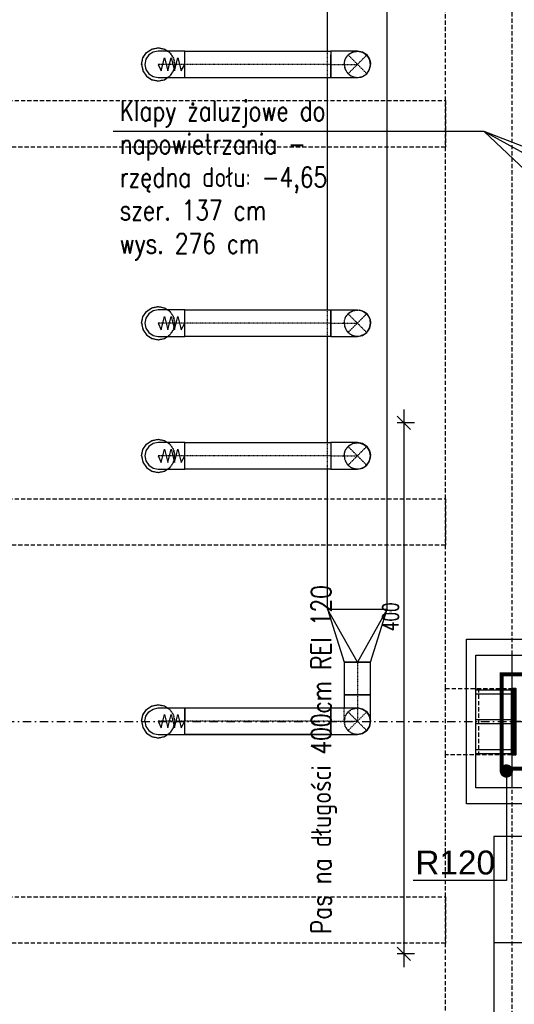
# Model space of a CAD drawing. Header units: centimetres. Extents: x -10729 to 144862, y -4437 to 43656.
# Tile 133 of 148: x 13061 to 13434, y 8387 to 9129. Entities that reach past the tile are written whole.
import ezdxf

# ---------------------------------------------------------------- set-up
doc = ezdxf.new("R2010")
doc.units = ezdxf.units.CM
doc.header["$LTSCALE"] = 0.1
doc.header["$PDMODE"] = 35
doc.header["$PDSIZE"] = 0.1
for name, pattern in [('CADVENT_CENTERLINE', [9.9, 7.4, -1, 0.5, -1]), ('CADVENT_HIDDEN', [0.8, 0.25, -0.55]), ('Kondygnacja  -0_5$0$HIDDEN', [9.525, 6.35, -3.175]), ('Kondygnacja  -0_5$0$HIDDEN2', [4.7625, 3.175, -1.5875]), ('Osie rzutów$0$DASHDOT2', [12.7, 6.35, -3.175, 0, -3.175])]:
    doc.linetypes.add(name, pattern=pattern)
doc.layers.get('0').update_dxf_attribs({"color": 8})
doc.layers.get('DEFPOINTS').update_dxf_attribs({"color": 8})
for name, color, linetype in [('bgde-nawiewCEN', 7, 'Continuous'), ('bgde-nawiewDETAILS', 1, 'Continuous'), ('bgde-nawiewEXP', 1, 'Continuous'), ('bgde-nawiewHIDDEN', 1, 'Continuous'), ('Kondygnacja  -0_5$0$ARCH_INFO_ODPORNOŚĆ OGNIOWA', 8, 'Continuous'), ('Kondygnacja  -0_5$0$ARCH_INFO_OPISY', 8, 'Continuous'), ('Kondygnacja  -0_5$0$ARCH_KONSTR_POWYŻEJ RZUTU', 8, 'Kondygnacja  -0_5$0$HIDDEN'), ('Kondygnacja  -0_5$0$ARCH_KONSTR_POWYŻEJ RZUTU_IST', 8, 'Kondygnacja  -0_5$0$HIDDEN2'), ('Kondygnacja  -0_5$0$ARCH_OKŁADZINA', 8, 'Continuous'), ('Kondygnacja  -0_5$0$ARCH_SŁUPY', 8, 'Continuous'), ('Kondygnacja -1$0$ARCH_SZYNY', 8, 'Continuous'), ('Osie rzutów$0$ARCH_INFO_OSIE_IST', 8, 'Osie rzutów$0$DASHDOT2'), ('Osie rzutów$0$ARCH_INFO_OSIE_OPISY_IST', 8, 'Continuous')]:
    doc.layers.add(name, color=color, linetype=linetype)
doc.layers.add('Kondygnacja  -0_5$0$ARCH_INFO_WYMIARY', color=8, linetype='Continuous', lineweight=9)
doc.layers.add('Kondygnacja  -0_5$0$ARCH_KONSTRUKCJA_NIEWIDOCZNA', color=8, linetype='Continuous', plot=False)
doc.styles.add('Kondygnacja  -0_5$0$Arial', font='ARIAL.TTF')
doc.styles.add('Kondygnacja  -0_5$0$Romans', font='Romans.shx', dxfattribs={"width": 0.7})
doc.styles.add('Kondygnacja  -0_5$0$ROMANS-50-CM', font='romans.shx', dxfattribs={"width": 0.8, "height": 10})
doc.styles.add('Kondygnacja  -0_5$0$Standard', font='txt')
doc.styles.add('Kondygnacja -1$0$Standard', font='txt')
doc.linetypes.add('Kondygnacja -1$0$SZYNA_LINE', pattern='A,12.7,-7.75,["SZYNA",Kondygnacja -1$0$Standard,S=2.54,R=0,X=-5.95,Y=-1.27],-7.75', length=28.2)
doc.dimstyles.new('Kondygnacja  -0_5$0$ISO-25', dxfattribs={"dimtxt": 2.5, "dimasz": 2.5, "dimexe": 1.25, "dimexo": 0.625, "dimtad": 1, "dimtxsty": 'Kondygnacja  -0_5$0$Standard', "dimcen": 2.5, "dimadec": 0, "dimazin": 0, "dimtfac": 1, "dimtmove": 0, "dimatfit": 3, "dimfxl": 0, "dimarcsym": 0})
doc.dimstyles.new('Kondygnacja  -0_5$0$Wymiary 1-100', dxfattribs={"dimtxt": 12, "dimasz": 10, "dimexe": 5, "dimexo": 0, "dimgap": 4, "dimtad": 1, "dimrnd": 0.5, "dimzin": 12, "dimdsep": 46, "dimtxsty": 'Kondygnacja  -0_5$0$Romans', "dimblk": 'Kondygnacja  -0_5$0$_Oblique', "dimcen": 10, "dimdle": 10, "dimclrt": 55, "dimazin": 0, "dimtfac": 1, "dimtmove": 1, "dimatfit": 3, "dimfxl": 0, "dimtolj": 1, "dimtzin": 0, "dimarcsym": 0})

# ---------------------------------------------------------------- blocks, each defined once
blk = doc.blocks.new('Osie rzutów')
at = {"layer": 'Osie rzutów$0$ARCH_INFO_OSIE_IST', "ltscale": 10}
for p, q in [((4436.04, 8600), (15156.54, 8600)), ((13490, 8600), (13430, 8600))]:
    blk.add_line(p, q, dxfattribs=at)
blk = doc.blocks.new('Kondygnacja  -0_5$0$_Dot')
at = {"color": 0, "linetype": 'ByBlock', "lineweight": -2}
blk.add_line((-0.5, 0), (-1, 0), dxfattribs=at)
at = {"color": 0, "linetype": 'ByBlock', "const_width": 0.5}
blk.add_lwpolyline([(-0.25, 0, 1), (0.25, 0, 1)], format="xyb", close=True, dxfattribs=at)
blk = doc.blocks.new('Kondygnacja  -0_5$0$_Oblique')
at = {"color": 0, "linetype": 'ByBlock', "lineweight": -2}
blk.add_line((-0.5, -0.5), (0.5, 0.5), dxfattribs=at)
blk = doc.blocks.new('*D119')
at = {"layer": 'DEFPOINTS', "color": 0}
for p in [(13659.23, 8825), (13350.63, 8425.03), (13596.23, 8425.03)]:
    blk.add_point(p, dxfattribs=at)
at = {"layer": 'Kondygnacja  -0_5$0$ARCH_INFO_WYMIARY', "color": 0, "lineweight": -2}
for p, q in [((13350.63, 8835), (13350.63, 8415.03)), ((13358.63, 8825), (13345.63, 8825)), ((13358.63, 8425.03), (13345.63, 8425.03))]:
    blk.add_line(p, q, dxfattribs=at)
at = {"layer": 'Kondygnacja  -0_5$0$ARCH_INFO_WYMIARY', "color": 0, "lineweight": -2, "xscale": 10, "yscale": 10, "zscale": 10}
for p, rotation in [((13350.63, 8825), 90), ((13350.63, 8425.03), 270)]:
    blk.add_blockref('Kondygnacja  -0_5$0$_Oblique', p, dxfattribs=dict(at, rotation=rotation))
at = {"layer": 'Kondygnacja  -0_5$0$ARCH_INFO_WYMIARY', "color": 55, "insert": (13340.63, 8678.93), "char_height": 12, "attachment_point": 5, "rotation": 90, "style": 'Kondygnacja  -0_5$0$Romans'}
blk.add_mtext('\\A1;400', dxfattribs=at)
blk = doc.blocks.new('Kondygnacja  -0_5$0$konstrukcja istniejąca -0.5')
at = {"layer": 'Kondygnacja  -0_5$0$ARCH_KONSTR_POWYŻEJ RZUTU_IST', "ltscale": 10}
for p, q in [((13382, 8625), (13432, 8625)), ((13382, 8575), (13382, 8625)), ((13432, 8575), (13382, 8575))]:
    blk.add_line(p, q, dxfattribs=at)
for points in [[(13432, 9825), (13432, 4975), (13382, 4975)], [(13382, 8625), (13382, 9775)], [(12338, 9067.89), (13382, 9067.89), (13382, 9032.89), (12338, 9032.89)], [(13407, 8625), (13407, 8575)], [(13382, 7425), (13382, 8575)]]:
    blk.add_lwpolyline(points, dxfattribs=at)
at = {"layer": 'Kondygnacja  -0_5$0$ARCH_KONSTR_POWYŻEJ RZUTU_IST', "ltscale": 10, "elevation": 0}
for points in [[(12338, 8767.89), (13382, 8767.89), (13382, 8732.89), (12338, 8732.89)], [(12338, 8467.89), (13382, 8467.89), (13382, 8432.89), (12338, 8432.89)]]:
    blk.add_lwpolyline(points, dxfattribs=at)

msp = doc.modelspace()

# ---------------------------------------------------------------- hatches: boundary and pattern name
at = {"layer": 'Kondygnacja  -0_5$0$ARCH_SŁUPY', "lineweight": 40}
h = msp.add_hatch(dxfattribs=at)
h.set_pattern_fill('ANSI31', color=256, scale=0.3, style=0)
h.set_pattern_definition([(45, (12262.6883, 5363.0142), (-0.6735192, 0.6735192), [])])
h.paths.add_polyline_path([(13432, 8575), (13435, 8575), (13435, 8625), (13432, 8625)])

# ---------------------------------------------------------------- linework, layer by layer
at = {"layer": 'bgde-nawiewCEN', "linetype": 'CADVENT_CENTERLINE', "ltscale": 0.06}
for p, q in [((13165.432, 9095.201), (13165.385, 9095.201)), ((13165.545, 9095.201), (13165.432, 9095.201)), ((13165.764, 9095.201), (13165.545, 9095.201)), ((13166.126, 9095.201), (13165.764, 9095.201)), ((13166.665, 9095.201), (13166.126, 9095.201)), ((13167.418, 9095.201), (13166.665, 9095.201)), ((13168.419, 9095.201), (13167.418, 9095.201)), ((13169.705, 9095.201), (13168.419, 9095.201)), ((13171.311, 9095.201), (13169.705, 9095.201)), ((13173.272, 9095.201), (13171.311, 9095.201)), ((13175.625, 9095.201), (13173.272, 9095.201)), ((13178.404, 9095.201), (13175.625, 9095.201)), ((13183.515, 9095.201), (13178.404, 9095.201)), ((13185.385, 9095.201), (13183.515, 9095.201)), ((13295.616, 9095.201), (13185.385, 9095.201)), ((13295.616, 9095.201), (13315.616, 9095.201)), ((13165.432, 8900.213), (13165.385, 8900.213)), ((13165.545, 8900.213), (13165.432, 8900.213)), ((13165.764, 8900.213), (13165.545, 8900.213)), ((13166.126, 8900.213), (13165.764, 8900.213)), ((13166.665, 8900.213), (13166.126, 8900.213)), ((13167.418, 8900.213), (13166.665, 8900.213)), ((13168.419, 8900.213), (13167.418, 8900.213)), ((13169.705, 8900.213), (13168.419, 8900.213)), ((13171.311, 8900.213), (13169.705, 8900.213)), ((13173.272, 8900.213), (13171.311, 8900.213)), ((13175.625, 8900.213), (13173.272, 8900.213)), ((13178.404, 8900.213), (13175.625, 8900.213)), ((13183.515, 8900.213), (13178.404, 8900.213)), ((13185.385, 8900.213), (13183.515, 8900.213)), ((13295.616, 8900.213), (13185.385, 8900.213)), ((13295.616, 8900.213), (13315.616, 8900.213)), ((13165.432, 8800.201), (13165.385, 8800.201)), ((13165.545, 8800.201), (13165.432, 8800.201)), ((13165.764, 8800.201), (13165.545, 8800.201)), ((13166.126, 8800.201), (13165.764, 8800.201)), ((13166.665, 8800.201), (13166.126, 8800.201)), ((13167.418, 8800.201), (13166.665, 8800.201)), ((13168.419, 8800.201), (13167.418, 8800.201)), ((13169.705, 8800.201), (13168.419, 8800.201)), ((13171.311, 8800.201), (13169.705, 8800.201)), ((13173.272, 8800.201), (13171.311, 8800.201)), ((13175.625, 8800.201), (13173.272, 8800.201)), ((13178.404, 8800.201), (13175.625, 8800.201)), ((13183.515, 8800.201), (13178.404, 8800.201)), ((13185.385, 8800.201), (13183.515, 8800.201)), ((13295.616, 8800.201), (13185.385, 8800.201)), ((13295.616, 8800.201), (13315.616, 8800.201)), ((13315.616, 8644.701), (13315.616, 8620.201)), ((13315.616, 8620.201), (13315.616, 8600.201)), ((13165.432, 8600.201), (13165.385, 8600.201)), ((13165.545, 8600.201), (13165.432, 8600.201)), ((13165.764, 8600.201), (13165.545, 8600.201)), ((13166.126, 8600.201), (13165.764, 8600.201)), ((13166.665, 8600.201), (13166.126, 8600.201)), ((13167.418, 8600.201), (13166.665, 8600.201)), ((13168.419, 8600.201), (13167.418, 8600.201)), ((13169.705, 8600.201), (13168.419, 8600.201)), ((13171.311, 8600.201), (13169.705, 8600.201)), ((13173.272, 8600.201), (13171.311, 8600.201)), ((13175.625, 8600.201), (13173.272, 8600.201)), ((13178.404, 8600.201), (13175.625, 8600.201)), ((13183.515, 8600.201), (13178.404, 8600.201)), ((13185.385, 8600.201), (13183.515, 8600.201)), ((13295.616, 8600.201), (13185.385, 8600.201)), ((13295.616, 8600.201), (13315.616, 8600.201))]:
    msp.add_line(p, q, dxfattribs=at)
at = {"layer": 'bgde-nawiewDETAILS', "linetype": 'CADVENT_HIDDEN'}
for p, q in [((13308.545, 9088.13), (13322.687, 9102.272)), ((13308.545, 9102.272), (13322.687, 9088.13)), ((13308.545, 8893.141), (13322.687, 8907.284)), ((13308.545, 8907.284), (13322.687, 8893.141)), ((13308.545, 8793.13), (13322.687, 8807.272)), ((13308.545, 8807.272), (13322.687, 8793.13)), ((13308.545, 8593.13), (13322.687, 8607.272)), ((13308.545, 8607.272), (13322.687, 8593.13))]:
    msp.add_line(p, q, dxfattribs=at)
at = {"layer": 'bgde-nawiewEXP', "linetype": 'Continuous'}
for points in [[(13293.116, 8684.701), (13338.116, 8684.701), (13338.116, 9330.214)], [(13293.116, 9105.201), (13293.116, 9190.202)], [(13152.885, 9095.201), (13153.837, 9099.985), (13156.546, 9104.04), (13160.602, 9106.75), (13165.385, 9107.701), (13170.169, 9106.75), (13172.486, 9105.201)], [(13185.385, 9085.201), (13185.385, 9105.201), (13295.616, 9105.201), (13295.616, 9099.028)], [(13295.616, 9085.201), (13315.616, 9085.201), (13319.443, 9085.962), (13322.687, 9088.13), (13324.855, 9091.374), (13325.616, 9095.201), (13324.855, 9099.028), (13322.687, 9102.272), (13319.443, 9104.44), (13315.616, 9105.201), (13295.616, 9105.201), (13295.616, 9095.201)], [(13315.616, 9105.201), (13319.443, 9104.44), (13320.128, 9103.982)], [(13315.937, 9105.068), (13316.758, 9105.136), (13320.473, 9103.943), (13322.208, 9102.471)], [(13320.795, 9103.536), (13322.687, 9102.272), (13324.855, 9099.028), (13325.016, 9098.22)], [(13185.385, 9085.201), (13295.616, 9085.201), (13295.616, 9099.028)], [(13295.616, 9099.028), (13295.616, 9102.272)], [(13295.616, 9099.028), (13295.616, 9095.201)], [(13322.82, 9101.952), (13323.448, 9101.419), (13325.232, 9097.948), (13325.418, 9095.68)], [(13324.398, 9090.689), (13324.855, 9091.374), (13325.616, 9095.201), (13325.172, 9097.433)], [(13152.885, 9095.201), (13153.837, 9090.418), (13156.546, 9086.362), (13160.602, 9083.653), (13165.385, 9082.701), (13170.169, 9083.653), (13172.486, 9085.201)], [(13295.616, 9091.374), (13295.616, 9095.201)], [(13295.616, 9095.201), (13295.616, 9091.374)], [(13295.616, 9088.13), (13295.616, 9091.374)], [(13295.616, 9091.374), (13295.616, 9088.13)], [(13318.635, 9085.802), (13319.443, 9085.962), (13322.687, 9088.13), (13323.952, 9090.022)], [(13322.886, 9088.609), (13324.358, 9090.345), (13325.551, 9094.06), (13325.484, 9094.881)], [(13293.116, 8910.213), (13293.116, 9085.201)], [(13295.616, 9085.962), (13295.616, 9088.13)], [(13295.616, 9088.13), (13295.616, 9085.962)], [(13295.616, 9085.201), (13295.616, 9085.962)], [(13295.616, 9085.962), (13295.616, 9085.201)], [(13315.616, 9085.201), (13317.848, 9085.645)], [(13316.095, 9085.4), (13318.364, 9085.586), (13321.834, 9087.369), (13322.367, 9087.997)], [(13152.885, 8900.213), (13153.837, 8904.996), (13156.546, 8909.051), (13160.602, 8911.761), (13165.385, 8912.713), (13170.169, 8911.761), (13172.486, 8910.213)], [(13295.616, 8890.213), (13295.616, 8910.213), (13315.616, 8910.213), (13319.443, 8909.451), (13320.19, 8908.952)], [(13315.616, 8910.213), (13319.443, 8909.451), (13322.687, 8907.284), (13320.882, 8908.49)], [(13315.959, 8910.071), (13316.855, 8910.136), (13320.558, 8908.906), (13322.2, 8907.485)], [(13322.687, 8907.284), (13324.855, 8904.039), (13325.03, 8903.158)], [(13322.687, 8907.284), (13324.855, 8904.039), (13325.616, 8900.213), (13325.193, 8902.342)], [(13322.829, 8906.941), (13323.509, 8906.353), (13325.258, 8902.866), (13325.415, 8900.7)], [(13152.885, 8900.213), (13153.837, 8895.429), (13156.546, 8891.374), (13160.602, 8888.664), (13165.385, 8887.713), (13170.169, 8888.664), (13172.486, 8890.213)], [(13319.443, 8890.974), (13322.687, 8893.141), (13324.855, 8896.386), (13324.356, 8895.639)], [(13322.889, 8893.629), (13324.31, 8895.271), (13325.539, 8898.974), (13325.475, 8899.87)], [(13293.116, 8810.201), (13293.116, 8890.213)], [(13295.616, 8890.213), (13315.616, 8890.213), (13317.746, 8890.636)], [(13315.616, 8890.213), (13319.443, 8890.974), (13318.562, 8890.798)], [(13316.103, 8890.414), (13318.269, 8890.571), (13321.757, 8892.32), (13322.345, 8893)], [(13319.443, 8890.974), (13322.687, 8893.141), (13323.894, 8894.947)], [(13152.885, 8800.201), (13153.837, 8804.985), (13156.546, 8809.04), (13160.602, 8811.75), (13165.385, 8812.701), (13170.169, 8811.75), (13172.486, 8810.201)], [(13315.616, 8810.201), (13319.443, 8809.44), (13320.225, 8808.917)], [(13315.97, 8810.054), (13316.909, 8810.117), (13320.605, 8808.868), (13322.197, 8807.475)], [(13320.929, 8808.447), (13322.687, 8807.272), (13324.855, 8804.028), (13325.039, 8803.105)], [(13322.834, 8806.918), (13323.542, 8806.299), (13325.272, 8802.802), (13325.413, 8800.691)], [(13152.885, 8800.201), (13153.837, 8795.418), (13156.546, 8791.362), (13160.602, 8788.653), (13165.385, 8787.701), (13170.169, 8788.653), (13172.486, 8790.201)], [(13322.89, 8793.62), (13324.283, 8795.212), (13325.532, 8798.909), (13325.47, 8799.847)], [(13324.333, 8795.592), (13324.855, 8796.374), (13325.616, 8800.201), (13325.204, 8802.276)], [(13316.106, 8790.404), (13318.217, 8790.545), (13321.714, 8792.275), (13322.333, 8792.983)], [(13318.521, 8790.779), (13319.443, 8790.962), (13322.687, 8793.13), (13323.863, 8794.889)], [(13293.116, 8684.701), (13293.116, 8790.201)], [(13315.616, 8790.201), (13317.691, 8790.614)], [(13293.116, 8684.701), (13305.616, 8644.701), (13325.616, 8644.701), (13338.116, 8684.701)], [(13305.616, 8644.701), (13325.616, 8644.701)], [(13295.616, 8590.201), (13315.616, 8590.201), (13319.443, 8590.962), (13322.687, 8593.13), (13324.855, 8596.374), (13325.616, 8600.201), (13324.855, 8604.028), (13322.687, 8607.272), (13319.443, 8609.44), (13315.616, 8610.201), (13319.443, 8609.44), (13322.687, 8607.272), (13324.855, 8604.028), (13325.616, 8600.201), (13324.855, 8596.374), (13322.687, 8593.13), (13319.443, 8590.962), (13315.616, 8590.201), (13319.443, 8590.962), (13322.687, 8593.13), (13324.855, 8596.374), (13325.616, 8600.201), (13325.616, 8620.201), (13305.616, 8620.201), (13305.616, 8610.201)], [(13152.885, 8600.201), (13153.837, 8604.985), (13156.546, 8609.04), (13160.602, 8611.75), (13165.385, 8612.701), (13170.169, 8611.75), (13172.486, 8610.201)], [(13155.385, 8600.201), (13156.146, 8604.028), (13158.314, 8607.272), (13161.558, 8609.44), (13165.385, 8610.201), (13185.385, 8610.201), (13185.385, 8604.028)], [(13185.385, 8604.028), (13185.385, 8607.272)], [(13295.616, 8590.201), (13295.616, 8610.201), (13315.616, 8610.201), (13319.443, 8609.44), (13322.687, 8607.272), (13324.855, 8604.028), (13325.616, 8600.201)], [(13152.885, 8600.201), (13153.837, 8595.418), (13156.546, 8591.362), (13160.602, 8588.653), (13165.385, 8587.701), (13170.169, 8588.653), (13172.486, 8590.201)], [(13155.385, 8600.201), (13156.146, 8596.374), (13158.314, 8593.13), (13161.558, 8590.962), (13165.385, 8590.201), (13185.385, 8590.201), (13185.385, 8604.028)], [(13185.385, 8604.028), (13185.385, 8600.201)], [(13185.385, 8590.201), (13295.616, 8590.201)]]:
    msp.add_lwpolyline(points, dxfattribs=at)
for points in [[(13155.385, 9095.201), (13156.146, 9091.374), (13158.314, 9088.13), (13161.558, 9085.962), (13165.385, 9085.201), (13185.385, 9085.201), (13185.385, 9105.201), (13165.385, 9105.201), (13161.558, 9104.44), (13158.314, 9102.272), (13156.146, 9099.028)], [(13155.385, 8900.213), (13156.146, 8896.386), (13158.314, 8893.141), (13161.558, 8890.974), (13165.385, 8890.213), (13185.385, 8890.213), (13185.385, 8910.213), (13165.385, 8910.213), (13161.558, 8909.451), (13158.314, 8907.284), (13156.146, 8904.039)], [(13185.385, 8890.213), (13185.385, 8910.213), (13295.616, 8910.213), (13295.616, 8890.213)], [(13324.855, 8896.386), (13325.616, 8900.213)], [(13155.385, 8800.201), (13156.146, 8796.374), (13158.314, 8793.13), (13161.558, 8790.962), (13165.385, 8790.201), (13185.385, 8790.201), (13185.385, 8810.201), (13165.385, 8810.201), (13161.558, 8809.44), (13158.314, 8807.272), (13156.146, 8804.028)], [(13185.385, 8790.201), (13185.385, 8810.201), (13295.616, 8810.201), (13295.616, 8790.201)], [(13295.616, 8790.201), (13315.616, 8790.201), (13319.443, 8790.962), (13322.687, 8793.13), (13324.855, 8796.374), (13325.616, 8800.201), (13324.855, 8804.028), (13322.687, 8807.272), (13319.443, 8809.44), (13315.616, 8810.201), (13295.616, 8810.201), (13295.616, 8790.962)], [(13293.116, 8684.701), (13338.116, 8684.701), (13315.616, 8644.701)], [(13305.616, 8620.201), (13325.616, 8620.201), (13325.616, 8644.701), (13305.616, 8644.701)], [(13185.385, 8590.201), (13185.385, 8610.201), (13295.616, 8610.201), (13295.616, 8590.201)]]:
    msp.add_lwpolyline(points, close=True, dxfattribs=at)
at = {"layer": 'bgde-nawiewEXP'}
for points in [[(13165.385, 9095.201), (13167.515, 9090.201), (13170.051, 9100.201), (13172.573, 9090.201), (13175.102, 9100.201), (13177.655, 9090.201), (13180.191, 9100.201), (13182.737, 9090.201), (13185.385, 9095.201)], [(13165.385, 8900.213), (13167.515, 8895.213), (13170.051, 8905.213), (13172.573, 8895.213), (13175.102, 8905.213), (13177.655, 8895.213), (13180.191, 8905.213), (13182.737, 8895.213), (13185.385, 8900.213)], [(13165.385, 8800.201), (13167.515, 8795.201), (13170.051, 8805.201), (13172.573, 8795.201), (13175.102, 8805.201), (13177.655, 8795.201), (13180.191, 8805.201), (13182.737, 8795.201), (13185.385, 8800.201)], [(13165.385, 8600.201), (13167.515, 8595.201), (13170.051, 8605.201), (13172.573, 8595.201), (13175.102, 8605.201), (13177.655, 8595.201), (13180.191, 8605.201), (13182.737, 8595.201), (13185.385, 8600.201)]]:
    msp.add_lwpolyline(points, dxfattribs=at)
at = {"layer": 'bgde-nawiewHIDDEN', "linetype": 'CADVENT_HIDDEN'}
for points in [[(13152.885, 9095.201), (13153.837, 9099.985), (13156.546, 9104.04), (13160.602, 9106.75), (13165.385, 9107.701), (13170.169, 9106.75), (13174.224, 9104.04), (13172.486, 9105.201)], [(13293.116, 9085.201), (13293.116, 9105.201)], [(13305.616, 9095.201), (13306.378, 9099.028), (13308.545, 9102.272), (13311.789, 9104.44), (13315.616, 9105.201)], [(13305.682, 9096.343), (13306.875, 9100.057), (13309.399, 9103.033), (13312.869, 9104.816), (13315.937, 9105.068)], [(13320.128, 9103.982), (13320.795, 9103.536)], [(13305.682, 9096.343), (13306.001, 9092.454), (13307.784, 9088.983), (13310.76, 9086.46), (13314.475, 9085.266), (13316.095, 9085.4)], [(13322.208, 9102.471), (13322.82, 9101.952)], [(13325.016, 9098.22), (13325.172, 9097.433)], [(13152.885, 9095.201), (13153.837, 9090.418), (13156.546, 9086.362), (13160.602, 9083.653), (13165.385, 9082.701), (13170.169, 9083.653), (13174.224, 9086.362), (13172.486, 9085.201)], [(13305.616, 9095.201), (13306.378, 9091.374), (13308.545, 9088.13), (13311.789, 9085.962), (13315.616, 9085.201)], [(13322.367, 9087.997), (13322.886, 9088.609)], [(13323.952, 9090.022), (13324.398, 9090.689)], [(13325.418, 9095.68), (13325.484, 9094.881)], [(13317.848, 9085.645), (13318.635, 9085.802)], [(13152.885, 8900.213), (13153.837, 8904.996), (13156.546, 8909.051), (13160.602, 8911.761), (13165.385, 8912.713), (13170.169, 8911.761), (13174.224, 8909.051), (13172.486, 8910.213)], [(13293.116, 8890.213), (13293.116, 8910.213)], [(13305.616, 8900.213), (13306.378, 8904.039), (13308.545, 8907.284), (13311.789, 8909.451), (13315.616, 8910.213)], [(13305.693, 8901.451), (13306.923, 8905.154), (13309.476, 8908.105), (13312.963, 8909.854), (13315.959, 8910.071)], [(13320.19, 8908.952), (13320.882, 8908.49)], [(13322.2, 8907.485), (13322.829, 8906.941)], [(13325.03, 8903.158), (13325.193, 8902.342)], [(13152.885, 8900.213), (13153.837, 8895.429), (13156.546, 8891.374), (13160.602, 8888.664), (13165.385, 8887.713), (13170.169, 8888.664), (13174.224, 8891.374), (13172.486, 8890.213)], [(13305.616, 8900.213), (13306.378, 8896.386), (13308.545, 8893.141), (13311.789, 8890.974), (13315.616, 8890.213)], [(13305.693, 8901.451), (13305.975, 8897.559), (13307.724, 8894.072), (13310.675, 8891.519), (13314.378, 8890.29), (13316.103, 8890.414)], [(13323.894, 8894.947), (13324.356, 8895.639)], [(13325.415, 8900.7), (13325.475, 8899.87)], [(13317.746, 8890.636), (13318.562, 8890.798)], [(13322.345, 8893), (13322.889, 8893.629)], [(13152.885, 8800.201), (13153.837, 8804.985), (13156.546, 8809.04), (13160.602, 8811.75), (13165.385, 8812.701), (13170.169, 8811.75), (13174.224, 8809.04), (13172.486, 8810.201)], [(13293.116, 8790.201), (13293.116, 8810.201)], [(13305.616, 8800.201), (13306.378, 8804.028), (13308.545, 8807.272), (13311.789, 8809.44), (13315.616, 8810.201)], [(13305.7, 8801.494), (13306.95, 8805.19), (13309.519, 8808.127), (13313.016, 8809.857), (13315.97, 8810.054)], [(13320.225, 8808.917), (13320.929, 8808.447)], [(13322.197, 8807.475), (13322.834, 8806.918)], [(13152.885, 8800.201), (13153.837, 8795.418), (13156.546, 8791.362), (13160.602, 8788.653), (13165.385, 8787.701), (13170.169, 8788.653), (13174.224, 8791.362), (13172.486, 8790.201)], [(13305.616, 8800.201), (13306.378, 8796.374), (13308.545, 8793.13), (13311.789, 8790.962), (13315.616, 8790.201)], [(13305.7, 8801.494), (13305.96, 8797.6), (13307.691, 8794.103), (13310.627, 8791.534), (13314.324, 8790.285), (13316.106, 8790.404)], [(13325.039, 8803.105), (13325.204, 8802.276)], [(13325.413, 8800.691), (13325.47, 8799.847)], [(13322.333, 8792.983), (13322.89, 8793.62)], [(13323.863, 8794.889), (13324.333, 8795.592)], [(13317.691, 8790.614), (13318.521, 8790.779)], [(13152.885, 8600.201), (13153.837, 8604.985), (13156.546, 8609.04), (13160.602, 8611.75), (13165.385, 8612.701), (13170.169, 8611.75), (13174.224, 8609.04), (13172.486, 8610.201)], [(13305.616, 8600.201), (13305.616, 8610.201)], [(13152.885, 8600.201), (13153.837, 8595.418), (13156.546, 8591.362), (13160.602, 8588.653), (13165.385, 8587.701), (13170.169, 8588.653), (13174.224, 8591.362), (13172.486, 8590.201)]]:
    msp.add_lwpolyline(points, dxfattribs=at)
for points in [[(13174.224, 9086.362), (13176.934, 9090.418), (13177.885, 9095.201), (13176.934, 9099.985), (13174.224, 9104.04), (13176.934, 9099.985), (13177.885, 9095.201), (13176.934, 9090.418)], [(13174.224, 8891.374), (13176.934, 8895.429), (13177.885, 8900.213), (13176.934, 8904.996), (13174.224, 8909.051), (13176.934, 8904.996), (13177.885, 8900.213), (13176.934, 8895.429)], [(13174.224, 8791.362), (13176.934, 8795.418), (13177.885, 8800.201), (13176.934, 8804.985), (13174.224, 8809.04), (13176.934, 8804.985), (13177.885, 8800.201), (13176.934, 8795.418)], [(13174.224, 8591.362), (13176.934, 8595.418), (13177.885, 8600.201), (13176.934, 8604.985), (13174.224, 8609.04), (13176.934, 8604.985), (13177.885, 8600.201), (13176.934, 8595.418)], [(13305.616, 8600.201), (13306.378, 8604.028), (13308.545, 8607.272), (13311.789, 8609.44), (13315.616, 8610.201), (13311.789, 8609.44), (13308.545, 8607.272), (13306.378, 8604.028)], [(13305.616, 8600.201), (13306.378, 8596.374), (13308.545, 8593.13), (13311.789, 8590.962), (13315.616, 8590.201), (13311.789, 8590.962), (13308.545, 8593.13), (13306.378, 8596.374)]]:
    msp.add_lwpolyline(points, close=True, dxfattribs=at)
at = {"layer": 'Kondygnacja  -0_5$0$ARCH_INFO_ODPORNOŚĆ OGNIOWA'}
msp.add_lwpolyline([(13427.987, 8480.315), (13357.694, 8480.315)], dxfattribs=at)
at = {"layer": 'Kondygnacja  -0_5$0$ARCH_KONSTRUKCJA_NIEWIDOCZNA'}
msp.add_lwpolyline([(13515, 8650), (13515, 8550), (13405, 8550), (13405, 8650)], close=True, dxfattribs=at)
for points in [[(13432, 8650), (13432, 8625)], [(13405, 8624), (13432, 8624)], [(13405, 8621), (13432, 8621)], [(13405, 8601.5), (13432, 8601.5)], [(13405, 8598.5), (13432, 8598.5)], [(13405, 8579), (13432, 8579)], [(13405, 8576), (13432, 8576)], [(13432, 8575), (13432, 8550)]]:
    msp.add_lwpolyline(points, dxfattribs=at)
at = {"layer": 'Kondygnacja  -0_5$0$ARCH_OKŁADZINA'}
msp.add_lwpolyline([(13487, 8538), (13398, 8538), (13398, 8662), (13447.5, 8662)], dxfattribs=at)
at = {"layer": 'Kondygnacja  -0_5$0$ARCH_SŁUPY', "const_width": 3}
msp.add_lwpolyline([(13424.5, 8635.5), (13495.5, 8635.5), (13495.5, 8564.5), (13424.5, 8564.5)], close=True, dxfattribs=at)
at = {"layer": 'Kondygnacja  -0_5$0$ARCH_SŁUPY', "lineweight": 40}
msp.add_lwpolyline([(13432, 8625), (13435, 8625), (13435, 8575), (13432, 8575)], close=True, dxfattribs=at)
at = {"layer": 'Kondygnacja -1$0$ARCH_SZYNY', "linetype": 'Kondygnacja -1$0$SZYNA_LINE', "ltscale": 2.5}
for p, q in [((13418.5, 8513.303), (13418.5, 8300.003)), ((13487, 8513.303), (13418.5, 8513.303)), ((13487, 8433.303), (13418.5, 8433.303))]:
    msp.add_line(p, q, dxfattribs=at)

# ---------------------------------------------------------------- block references
at = {"layer": 'Kondygnacja  -0_5$0$ARCH_KONSTR_POWYŻEJ RZUTU'}
msp.add_blockref('Kondygnacja  -0_5$0$konstrukcja istniejąca -0.5', (0, 0), dxfattribs=at)
at = {"layer": 'Osie rzutów$0$ARCH_INFO_OSIE_OPISY_IST'}
msp.add_blockref('Osie rzutów', (0, 0), dxfattribs=at)

# ---------------------------------------------------------------- texts
at = {"layer": 'Kondygnacja  -0_5$0$ARCH_INFO_ODPORNOŚĆ OGNIOWA', "insert": (13389.384, 8508.639), "char_height": 18, "width": 53.33252, "attachment_point": 5, "style": 'Kondygnacja  -0_5$0$Arial'}
msp.add_mtext('\\PR120', dxfattribs=at)
at = {"layer": 'Kondygnacja  -0_5$0$ARCH_INFO_OPISY', "insert": (13136.272, 9067.757), "char_height": 15, "width": 626.53268, "attachment_point": 1, "style": 'Kondygnacja  -0_5$0$ROMANS-50-CM'}
msp.add_mtext('Klapy żaluzjowe do\\Pnapowietrzania - \\Przędna dołu: -4,65\\Pszer. 137 cm\\Pwys. 276 cm', dxfattribs=at)
at = {"layer": 'Kondygnacja  -0_5$0$ARCH_INFO_OPISY', "insert": (13280.718, 8439.912), "char_height": 15, "width": 626.53268, "attachment_point": 1, "rotation": 90, "style": 'Kondygnacja  -0_5$0$ROMANS-50-CM'}
msp.add_mtext('Pas na długości 400cm REI 120', dxfattribs=at)

# ---------------------------------------------------------------- dimensions: what is measured, and where the dimension line sits
at = {"layer": 'Kondygnacja  -0_5$0$ARCH_INFO_WYMIARY'}
dim = msp.add_linear_dim(base=(13350.628, 8425.028), p1=(13659.23, 8825), p2=(13596.23, 8425.028), angle=90, dimstyle='Kondygnacja  -0_5$0$Wymiary 1-100', dxfattribs=at)
dim.commit()
dim.dimension.update_dxf_attribs({"geometry": '*D119', "text_midpoint": (13350.628, 8678.928), "dimtype": 160})

# ---------------------------------------------------------------- leaders
at = {"layer": 'Kondygnacja  -0_5$0$ARCH_INFO_ODPORNOŚĆ OGNIOWA'}
msp.add_leader([(13427.987, 8562.722), (13427.987, 8525.473), (13427.987, 8480.315)], dimstyle='Kondygnacja  -0_5$0$ISO-25', override={"dimscale": 5, "dimasz": 2, "dimtad": 0, "dimldrblk": 'Kondygnacja  -0_5$0$_Dot'}, dxfattribs=at)
at = {"layer": 'Kondygnacja  -0_5$0$ARCH_INFO_OPISY'}
for points in [[(13630, 8838), (13411.124, 9044.724), (13131.449, 9044.724)], [(13785, 8838), (13411.124, 9044.724), (13131.449, 9044.724)], [(13940, 8838), (13411.124, 9044.724), (13131.449, 9044.724)]]:
    msp.add_leader(points, dimstyle='Kondygnacja  -0_5$0$ISO-25', override={"dimscale": 5, "dimasz": 2, "dimtad": 0, "dimldrblk": 'Kondygnacja  -0_5$0$_Dot'}, dxfattribs=at)

doc.saveas('drawing.dxf')
